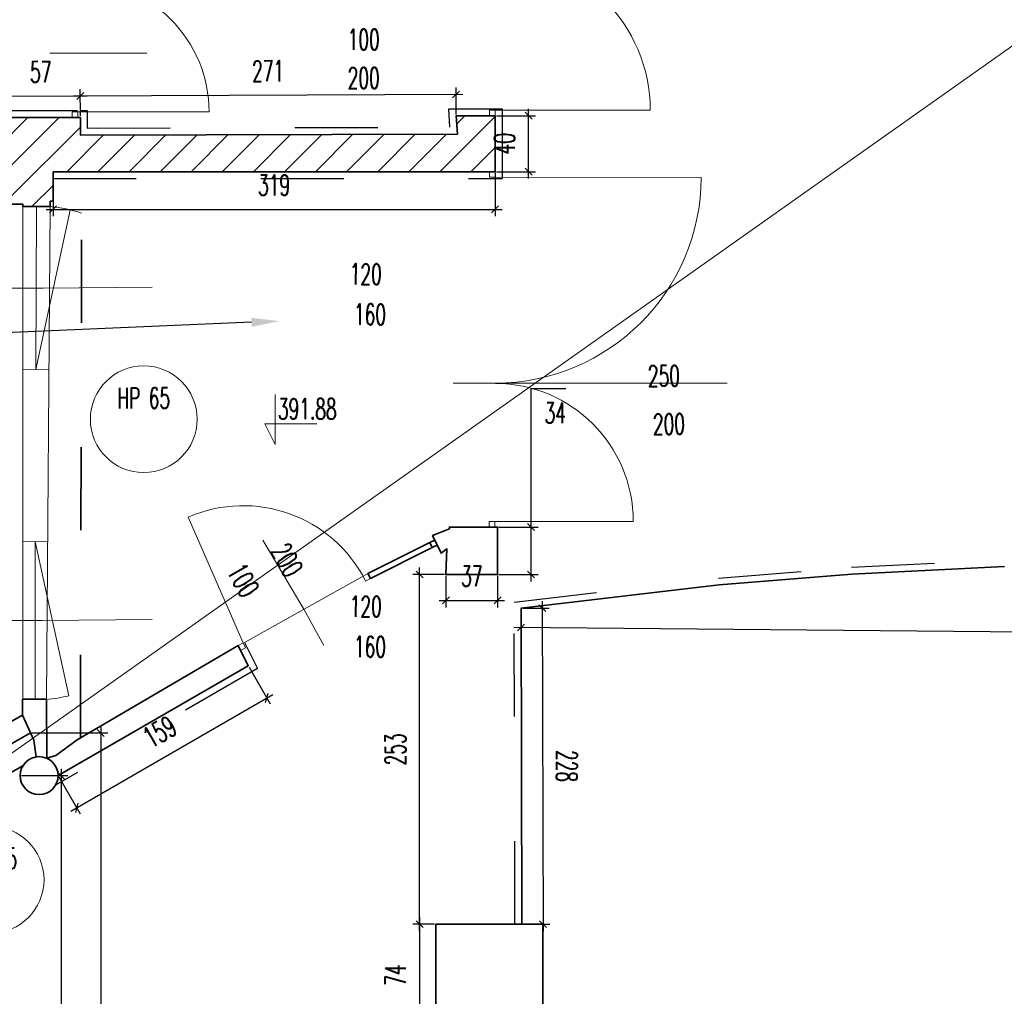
# Model space of a CAD drawing. Header units: millimetres. Extents: x 19887 to 192597, y -14203 to 39042.
# Tile 4 of 256: x 22672 to 23383, y -11133 to -10427. Entities that reach past the tile are written whole.
import ezdxf
from ezdxf import colors
from ezdxf.entities.mleader import LeaderData, LeaderLine
from ezdxf.math import Vec2, Vec3

# ---------------------------------------------------------------- set-up
doc = ezdxf.new("R2010")
doc.units = ezdxf.units.MM
doc.linetypes.add('ACAD_ISO03W100', pattern=[30, 12, -18])
doc.layers.get('Defpoints').update_dxf_attribs({"color": 4})
for name, color, linetype, lineweight in [('Basen_rzut_poziom_1_obrys', 252, 'Continuous', 35), ('Drzwi', 2, 'Continuous', 5), ('koty wysokościowe', 252, 'Continuous', 0), ('Okna', 252, 'Continuous', 5), ('Schody', 252, 'Continuous', 5), ('Tabela', 1, 'Continuous', 0)]:
    doc.layers.add(name, color=color, linetype=linetype, lineweight=lineweight)
for name, color, linetype in [('Sufit podwieszany', 252, 'Continuous'), ('Wymiarowanie', 3, 'Continuous'), ('Wypełnienie', 252, 'Continuous')]:
    doc.layers.add(name, color=color, linetype=linetype)
doc.styles.add('ROMANS', font='romans.shx', dxfattribs={"width": 0.6})
doc.styles.get("Standard").update_dxf_attribs({"font": 'arial.ttf'})
doc.dimstyles.new('000001FB70622F18', dxfattribs={"dimtxt": 20, "dimasz": 5, "dimexe": 5, "dimexo": 1, "dimgap": 20, "dimtad": 1, "dimtoh": 1, "dimdec": 0, "dimtxsty": 'Standard', "dimblk": 'OBLIQUE', "dimcen": 0, "dimdle": 5, "dimclrd": 252, "dimclre": 252, "dimclrt": 252, "dimadec": 0, "dimazin": 0, "dimtfac": 1, "dimtdec": 0, "dimtmove": 0, "dimatfit": 3, "dimldrblk": 'OBLIQUE', "dimfxl": 150, "dimfxlon": 1, "dimlwd": 25, "dimlwe": 25, "dimarcsym": 1})

# ---------------------------------------------------------------- blocks, each defined once
blk = doc.blocks.new('_Oblique')
at = {"color": 0, "linetype": 'ByBlock', "lineweight": -2}
blk.add_line((-0.5, -0.5), (0.5, 0.5), dxfattribs=at)
blk = doc.blocks.new('*D747')
at = {"layer": 'Defpoints', "color": 0}
for p in [(-190.8, -4609.81), (-190.74, -4625.19), (80.74, -4624.05)]:
    blk.add_point(p, dxfattribs=at)
at = {"layer": 'Wymiarowanie', "color": 252, "linetype": 'Continuous', "lineweight": 25}
for p, q in [((85.67, -4608.64), (-195.8, -4609.83)), ((-190.74, -4624.19), (-190.82, -4604.81)), ((80.74, -4623.05), (80.65, -4603.66))]:
    blk.add_line(p, q, dxfattribs=at)
at = {"layer": 'Wymiarowanie', "color": 252, "linetype": 'ByBlock', "lineweight": 25, "xscale": 5, "yscale": 5, "zscale": 5}
for p, rotation in [((-190.8, -4609.81), 180.2415269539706), ((80.67, -4608.66), 0.2415269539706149)]:
    blk.add_blockref('_Oblique', p, dxfattribs=dict(at, rotation=rotation))
at = {"layer": 'Wymiarowanie', "color": 252, "insert": (-55.14, -4591.73), "char_height": 15, "attachment_point": 5, "rotation": 0.24153, "style": 'ROMANS'}
blk.add_mtext('271', dxfattribs=at)
blk = doc.blocks.new('*D748')
at = {"layer": 'Defpoints', "color": 0}
for p in [(-247.81, -4610.05), (-247.75, -4625.19), (-190.74, -4625.19)]:
    blk.add_point(p, dxfattribs=at)
at = {"layer": 'Wymiarowanie', "color": 252, "linetype": 'Continuous', "lineweight": 25}
for p, q in [((-247.75, -4624.19), (-247.83, -4605.05)), ((-190.74, -4624.19), (-190.82, -4604.81)), ((-185.8, -4609.79), (-252.81, -4610.07))]:
    blk.add_line(p, q, dxfattribs=at)
at = {"layer": 'Wymiarowanie', "color": 252, "linetype": 'ByBlock', "lineweight": 25, "xscale": 5, "yscale": 5, "zscale": 5}
for p, rotation in [((-247.81, -4610.05), 180.2415269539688), ((-190.8, -4609.81), 0.2415269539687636)]:
    blk.add_blockref('_Oblique', p, dxfattribs=dict(at, rotation=rotation))
at = {"layer": 'Wymiarowanie', "color": 252, "insert": (-219.38, -4592.43), "char_height": 15, "attachment_point": 5, "rotation": 0.24153, "style": 'ROMANS'}
blk.add_mtext('57', dxfattribs=at)
blk = doc.blocks.new('*D922')
at = {"layer": 'Defpoints', "color": 0}
for p in [(127.63, -4979.87), (1257.69, -4990.1), (127.51, -4993.84)]:
    blk.add_point(p, dxfattribs=at)
at = {"layer": 'Wymiarowanie', "color": 252, "linetype": 'Continuous', "lineweight": 25}
for p, q in [((127.62, -4980.87), (127.46, -4998.84)), ((1257.68, -4991.1), (1257.51, -5009.07)), ((1262.56, -5004.11), (122.51, -4993.79))]:
    blk.add_line(p, q, dxfattribs=at)
at = {"layer": 'Wymiarowanie', "color": 252, "linetype": 'ByBlock', "lineweight": 25, "xscale": 5, "yscale": 5, "zscale": 5}
for p, rotation in [((127.51, -4993.84), 179.4812444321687), ((1257.56, -5004.07), 359.4812444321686)]:
    blk.add_blockref('_Oblique', p, dxfattribs=dict(at, rotation=rotation))
at = {"layer": 'Wymiarowanie', "color": 252, "insert": (692.69, -4981.45), "char_height": 15, "attachment_point": 5, "rotation": 359.48124, "style": 'ROMANS'}
blk.add_mtext('1130', dxfattribs=at)
blk = doc.blocks.new('*D921')
at = {"layer": 'Defpoints', "color": 0}
for p in [(127.63, -4979.87), (128.15, -5208.21), (143.45, -5208.18)]:
    blk.add_point(p, dxfattribs=at)
at = {"layer": 'Wymiarowanie', "color": 252, "linetype": 'Continuous', "lineweight": 25}
for p, q in [((142.93, -4974.83), (143.46, -5213.18)), ((128.63, -4979.87), (147.94, -4979.82)), ((129.15, -5208.21), (148.45, -5208.16))]:
    blk.add_line(p, q, dxfattribs=at)
at = {"layer": 'Wymiarowanie', "color": 252, "linetype": 'ByBlock', "lineweight": 25, "xscale": 5, "yscale": 5, "zscale": 5}
for p, rotation in [((142.94, -4979.83), 90.12913393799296), ((143.45, -5208.18), 270.1291339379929)]:
    blk.add_blockref('_Oblique', p, dxfattribs=dict(at, rotation=rotation))
at = {"layer": 'Wymiarowanie', "color": 252, "insert": (160.7, -5093.97), "char_height": 15, "attachment_point": 5, "rotation": 270.12913, "style": 'ROMANS'}
blk.add_mtext('228', dxfattribs=at)
blk = doc.blocks.new('*D918')
at = {"layer": 'Defpoints', "color": 0}
for p in [(65.99, -5208.21), (54.33, -5281.76), (65.99, -5281.76)]:
    blk.add_point(p, dxfattribs=at)
at = {"layer": 'Wymiarowanie', "color": 252, "linetype": 'Continuous', "lineweight": 25}
for p, q in [((54.33, -5203.21), (54.33, -5286.76)), ((64.99, -5208.21), (49.33, -5208.21)), ((64.99, -5281.76), (49.33, -5281.76))]:
    blk.add_line(p, q, dxfattribs=at)
at = {"layer": 'Wymiarowanie', "color": 252, "linetype": 'ByBlock', "lineweight": 25, "xscale": 5, "yscale": 5, "zscale": 5}
for p, rotation in [((54.33, -5208.21), 90), ((54.33, -5281.76), 270)]:
    blk.add_blockref('_Oblique', p, dxfattribs=dict(at, rotation=rotation))
at = {"layer": 'Wymiarowanie', "color": 252, "insert": (36.83, -5244.99), "char_height": 15, "attachment_point": 5, "rotation": 90, "style": 'ROMANS'}
blk.add_mtext('74', dxfattribs=at)
blk = doc.blocks.new('*D936')
at = {"layer": 'Defpoints', "color": 0}
for p in [(-210.46, -4664.44), (108.86, -4664.44), (108.86, -4691.71)]:
    blk.add_point(p, dxfattribs=at)
at = {"layer": 'Wymiarowanie', "color": 252, "linetype": 'Continuous', "lineweight": 25}
for p, q in [((-210.46, -4665.44), (-210.46, -4696.71)), ((108.86, -4665.44), (108.86, -4696.71)), ((-215.46, -4691.71), (113.86, -4691.71))]:
    blk.add_line(p, q, dxfattribs=at)
at = {"layer": 'Wymiarowanie', "color": 252, "linetype": 'ByBlock', "lineweight": 25, "xscale": 5, "yscale": 5, "zscale": 5, "rotation": 180}
blk.add_blockref('_Oblique', (-210.46, -4691.71), dxfattribs=at)
at = {"layer": 'Wymiarowanie', "color": 252, "linetype": 'ByBlock', "lineweight": 25, "xscale": 5, "yscale": 5, "zscale": 5}
blk.add_blockref('_Oblique', (108.86, -4691.71), dxfattribs=at)
at = {"layer": 'Wymiarowanie', "color": 252, "insert": (-50.8, -4674.21), "char_height": 15, "attachment_point": 5, "style": 'ROMANS'}
blk.add_mtext('319', dxfattribs=at)
blk = doc.blocks.new('*D938')
at = {"layer": 'Defpoints', "color": 0}
for p in [(108.86, -4624.05), (133.09, -4624.05), (108.86, -4664.44)]:
    blk.add_point(p, dxfattribs=at)
at = {"layer": 'Wymiarowanie', "color": 252, "linetype": 'Continuous', "lineweight": 25}
for p, q in [((133.09, -4669.44), (133.09, -4619.05)), ((109.86, -4624.05), (138.09, -4624.05)), ((109.86, -4664.44), (138.09, -4664.44))]:
    blk.add_line(p, q, dxfattribs=at)
at = {"layer": 'Wymiarowanie', "color": 252, "linetype": 'ByBlock', "lineweight": 25, "xscale": 5, "yscale": 5, "zscale": 5}
for p, rotation in [((133.09, -4624.05), 90.00000000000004), ((133.09, -4664.44), 270.0000000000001)]:
    blk.add_blockref('_Oblique', p, dxfattribs=dict(at, rotation=rotation))
at = {"layer": 'Wymiarowanie', "color": 252, "insert": (115.59, -4644.24), "char_height": 15, "attachment_point": 5, "rotation": 90, "style": 'ROMANS'}
blk.add_mtext('40', dxfattribs=at)
blk = doc.blocks.new('*D948')
at = {"layer": 'Defpoints', "color": 0}
for p in [(-226.68, -5070.01), (-211.33, -6055.06), (-176, -6055.06)]:
    blk.add_point(p, dxfattribs=at)
at = {"layer": 'Wymiarowanie', "color": 252, "linetype": 'Continuous', "lineweight": 25}
for p, q in [((-225.68, -5070.01), (-171, -5070.01)), ((-176, -5065.01), (-176, -6060.06)), ((-210.33, -6055.06), (-171, -6055.06))]:
    blk.add_line(p, q, dxfattribs=at)
at = {"layer": 'Wymiarowanie', "color": 252, "linetype": 'ByBlock', "lineweight": 25, "xscale": 5, "yscale": 5, "zscale": 5}
for p, rotation in [((-176, -5070.01), 90.00000000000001), ((-176, -6055.06), 270)]:
    blk.add_blockref('_Oblique', p, dxfattribs=dict(at, rotation=rotation))
at = {"layer": 'Wymiarowanie', "color": 252, "insert": (-158.5, -5562.53), "char_height": 15, "attachment_point": 5, "rotation": 270, "style": 'ROMANS'}
blk.add_mtext('985', dxfattribs=at)
blk = doc.blocks.new('*D950')
at = {"layer": 'Defpoints', "color": 0}
for p in [(-234.26, -5100.89), (-212.26, -6002.64), (-204.69, -6002.64)]:
    blk.add_point(p, dxfattribs=at)
at = {"layer": 'Wymiarowanie', "color": 252, "linetype": 'Continuous', "lineweight": 25}
for p, q in [((-204.69, -5095.89), (-204.69, -6007.64)), ((-233.26, -5100.89), (-199.69, -5100.89)), ((-211.26, -6002.64), (-199.69, -6002.64))]:
    blk.add_line(p, q, dxfattribs=at)
at = {"layer": 'Wymiarowanie', "color": 252, "linetype": 'ByBlock', "lineweight": 25, "xscale": 5, "yscale": 5, "zscale": 5}
for p, rotation in [((-204.69, -5100.89), 90.00000000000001), ((-204.69, -6002.64), 270)]:
    blk.add_blockref('_Oblique', p, dxfattribs=dict(at, rotation=rotation))
at = {"layer": 'Wymiarowanie', "color": 252, "insert": (-187.19, -5551.76), "char_height": 15, "attachment_point": 5, "rotation": 270, "style": 'ROMANS'}
blk.add_mtext('902', dxfattribs=at)
blk = doc.blocks.new('*D953')
at = {"layer": 'Defpoints', "color": 0}
for p in [(54.33, -4955.54), (73.39, -4955.54), (65.99, -5208.21)]:
    blk.add_point(p, dxfattribs=at)
at = {"layer": 'Wymiarowanie', "color": 252, "linetype": 'Continuous', "lineweight": 25}
for p, q in [((72.39, -4955.54), (49.33, -4955.54)), ((54.33, -5213.21), (54.33, -4950.54)), ((64.99, -5208.21), (49.33, -5208.21))]:
    blk.add_line(p, q, dxfattribs=at)
at = {"layer": 'Wymiarowanie', "color": 252, "linetype": 'ByBlock', "lineweight": 25, "xscale": 5, "yscale": 5, "zscale": 5}
for p, rotation in [((54.33, -4955.54), 90.00000000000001), ((54.33, -5208.21), 270)]:
    blk.add_blockref('_Oblique', p, dxfattribs=dict(at, rotation=rotation))
at = {"layer": 'Wymiarowanie', "color": 252, "insert": (36.83, -5081.88), "char_height": 15, "attachment_point": 5, "rotation": 90, "style": 'ROMANS'}
blk.add_mtext('253', dxfattribs=at)
blk = doc.blocks.new('*D949')
at = {"layer": 'Defpoints', "color": 0}
for p in [(73.39, -4955.54), (110.66, -4955.54), (110.66, -4974.28)]:
    blk.add_point(p, dxfattribs=at)
at = {"layer": 'Wymiarowanie', "color": 252, "linetype": 'Continuous', "lineweight": 25}
for p, q in [((73.39, -4956.54), (73.39, -4979.28)), ((110.66, -4956.54), (110.66, -4979.28)), ((68.39, -4974.28), (115.66, -4974.28))]:
    blk.add_line(p, q, dxfattribs=at)
at = {"layer": 'Wymiarowanie', "color": 252, "linetype": 'ByBlock', "lineweight": 25, "xscale": 5, "yscale": 5, "zscale": 5, "rotation": 180}
blk.add_blockref('_Oblique', (73.39, -4974.28), dxfattribs=at)
at = {"layer": 'Wymiarowanie', "color": 252, "linetype": 'ByBlock', "lineweight": 25, "xscale": 5, "yscale": 5, "zscale": 5}
blk.add_blockref('_Oblique', (110.66, -4974.28), dxfattribs=at)
at = {"layer": 'Wymiarowanie', "color": 252, "insert": (92.02, -4956.78), "char_height": 15, "attachment_point": 5, "style": 'ROMANS'}
blk.add_mtext('37', dxfattribs=at)
blk = doc.blocks.new('*D951')
at = {"layer": 'Defpoints', "color": 0}
for p in [(110.66, -4921.24), (134.86, -4921.24), (110.66, -4955.54)]:
    blk.add_point(p, dxfattribs=at)
at = {"layer": 'Wymiarowanie', "color": 252, "linetype": 'Continuous', "lineweight": 25}
for p, q in [((134.86, -4921.24), (134.86, -4821.24)), ((134.86, -4821.24), (159.86, -4821.24)), ((111.66, -4921.24), (139.86, -4921.24)), ((134.86, -4960.54), (134.86, -4916.24)), ((111.66, -4955.54), (139.86, -4955.54))]:
    blk.add_line(p, q, dxfattribs=at)
at = {"layer": 'Wymiarowanie', "color": 252, "linetype": 'ByBlock', "lineweight": 25, "xscale": 5, "yscale": 5, "zscale": 5}
for p, rotation in [((134.86, -4921.24), 90), ((134.86, -4955.54), 270)]:
    blk.add_blockref('_Oblique', p, dxfattribs=dict(at, rotation=rotation))
at = {"layer": 'Wymiarowanie', "color": 252, "insert": (152.36, -4838.74), "char_height": 15, "attachment_point": 5, "style": 'ROMANS'}
blk.add_mtext('34', dxfattribs=at)
blk = doc.blocks.new('*D954')
at = {"layer": 'Defpoints', "color": 0}
for p in [(-69.41, -5021.52), (-56.01, -5044.73), (-206.78, -5100.89)]:
    blk.add_point(p, dxfattribs=at)
at = {"layer": 'Wymiarowanie', "color": 252, "linetype": 'Continuous', "lineweight": 25}
for p, q in [((-68.91, -5022.39), (-53.51, -5049.06)), ((-197.71, -5126.59), (-51.68, -5042.23)), ((-206.28, -5101.75), (-190.88, -5128.42))]:
    blk.add_line(p, q, dxfattribs=at)
at = {"layer": 'Wymiarowanie', "color": 252, "linetype": 'ByBlock', "lineweight": 25, "xscale": 5, "yscale": 5, "zscale": 5}
for p, rotation in [((-56.01, -5044.73), 30.01630790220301), ((-193.38, -5124.09), 210.016307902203)]:
    blk.add_blockref('_Oblique', p, dxfattribs=dict(at, rotation=rotation))
at = {"layer": 'Wymiarowanie', "color": 252, "insert": (-133.45, -5069.26), "char_height": 15, "attachment_point": 5, "rotation": 30.01631, "style": 'ROMANS'}
blk.add_mtext('159', dxfattribs=at)
blk = doc.blocks.new('G$CF5E15B28')
at = {"layer": 'Wypełnienie'}
h = blk.add_hatch(dxfattribs=at)
h.set_pattern_fill('ANSI31', color=253, scale=5, angle=90)
h.set_pattern_definition([(45, (3252.028, -2175.285), (-11.22532, 11.22532), [])])
h.paths.add_polyline_path([(1315.61, -6425.8), (1315.61, -6421.33), (83.68, -6430.3), (-170.6, -6431.05), (-170.6, -6417.37), (-209.7, -6417.98), (-209.7, -6396.43), (-210.81, -6396.43), (-210.81, -6391.97), (-220.55, -6391.97), (-220.55, -6393.68), (-226.31, -6393.68), (-226.31, -6416.99), (-554.49, -6419.4), (-565.61, -6419.54), (-574.8, -6475.52), (-569.13, -6475.52), (-563.14, -6462.52), (-558.14, -6475.52), (-553.14, -6488.51), (-548.14, -6475.52), (-543.14, -6475.52), (-219.87, -6473.54), (-219.79, -6505.61), (-214.07, -6505.61), (-208.08, -6492.61), (-203.08, -6505.61), (-198.08, -6518.6), (-193.08, -6505.61), (-185.58, -6505.24), (-185.71, -6473.17), (292.77, -6469.23), (292.97, -6507.27), (295.75, -6507.27), (298.68, -6500.9), (301.13, -6507.27), (303.58, -6513.64), (306.03, -6507.27), (309.19, -6507.12), (309.19, -6469.09), (787.29, -6462.73), (787.32, -6507.27), (789.2, -6507.27), (792.13, -6500.9), (794.58, -6507.27), (797.03, -6513.64), (799.48, -6507.27), (802.63, -6507.12), (802.63, -6461.85), (1315.61, -6459.93)])
h.paths.add_polyline_path([(1592.04, -6423.64), (1496.28, -6423.64), (1496.28, -6444.27), (1483.85, -6444.27), (1483.85, -6455.99), (1438.32, -6455.99), (1438.32, -6451.34), (1392.82, -6451.34), (1392.82, -6445.19), (1383, -6445.19), (1383, -6425.8), (1315.61, -6425.8), (1315.61, -6459.93), (1348.87, -6459.93), (1348.87, -6479.32), (1358.69, -6479.32), (1358.69, -6485.47), (1404.19, -6485.47), (1404.19, -6490.11), (1510.18, -6490.11), (1510.12, -6525.49), (1515.76, -6525.49), (1521.75, -6512.49), (1526.75, -6525.49), (1531.75, -6538.49), (1536.75, -6525.49), (1544.25, -6525.12), (1544.34, -6472.97), (1561.79, -6472.97), (1561.79, -6455.86), (1592.04, -6457.02)])
h.paths.add_polyline_path([(-724.63, -5973.95), (-634.7, -5772.55), (-642.48, -5762.27), (-646.61, -5753.38), (-748.54, -5969.9), (-748.54, -6044.91), (-753.69, -6157.04), (-765.1, -6421.35), (-745.43, -6421.73)])
h.paths.add_polyline_path([(108.86, -4624.05), (80.74, -4624.05), (81.58, -4637.27), (-190.74, -4637.95), (-190.74, -4625.19), (-247.75, -4625.19), (-247.75, -4632.68), (-384.57, -4630.42), (-381.77, -4456.72), (-409.26, -4456.65), (-408.3, -4356.04), (-380.31, -4356.43), (-374.81, -3965.97), (-403.35, -3965.97), (-401.96, -3864.71), (-374.26, -3865.44), (-368.05, -3433.39), (-397.76, -3433.7), (-397.26, -3383.18), (-413.26, -3383.02), (-413.91, -3449.87), (-384.28, -3449.56), (-390.03, -3849.02), (-417.74, -3848.29), (-419.57, -3981.97), (-391.04, -3981.97), (-396.08, -4340.21), (-424.14, -4339.81), (-425.41, -4472.61), (-398.03, -4472.68), (-400.24, -4658.23), (-400.36, -4668.2), (-400.43, -4674.23), (-240.46, -4673.13), (-240.46, -4687.83), (-232.37, -4687.83), (-232.37, -4689.7), (-212.44, -4689.7), (-212.44, -4685.83), (-210.46, -4685.83), (-210.46, -4664.44), (108.86, -4664.44)])
at = {"layer": 'Basen_rzut_poziom_1_obrys', "color": 253}
for p, q in [((-351.68, -5123.66, 0), (-232.49, -5057.07, 0)), ((-344.39, -5137.03, 0), (-226.68, -5070.01, 0))]:
    blk.add_line(p, q, dxfattribs=at)
at = {"layer": 'Basen_rzut_poziom_1_obrys', "color": 253, "elevation": 0}
for points in [[(-384.57, -4630.42), (-247.75, -4632.68), (-247.75, -4625.19), (-190.74, -4625.19), (-190.74, -4637.95), (81.58, -4637.27), (80.74, -4624.05), (108.86, -4624.05)], [(108.86, -4624.05), (108.86, -4664.44), (108.86, -4664.44)], [(-212.44, -4689.7), (-212.44, -4685.83), (-210.46, -4685.83), (-210.46, -4664.44)], [(-210.46, -4664.44), (108.86, -4664.44)], [(-212.44, -4689.7), (-232.37, -4689.7), (-232.37, -4687.83), (-240.46, -4687.83), (-240.46, -4687.83)], [(-222.41, -4689.7), (-212.44, -4689.7)], [(75.83, -4922.52), (75.83, -4921.24), (110.66, -4921.24), (110.66, -4955.54), (75.83, -4955.54)], [(75.83, -4922.52), (63.66, -4927.46), (69.97, -4940.16), (73.99, -4936.91), (73.39, -4955.54), (75.83, -4955.54)], [(17.04, -4954.89), (61.71, -4932.53)], [(18.82, -4958.48), (63.49, -4936.11)], [(128.15, -5208.21), (127.63, -4979.87), (270.69, -4963.11), (366.65, -4955.31), (476.9, -4949.82)], [(17.04, -4954.89), (18.82, -4958.48)], [(-76.73, -5006.78), (-69.41, -5021.52), (-206.78, -5100.89)], [(-76.73, -5006.78), (-192.97, -5074.91)], [(-76.73, -5006.78), (-74.95, -5010.36)], [(-192.97, -5074.91), (-208.38, -5086.42), (-214.88, -5088.36), (-215.27, -5045.74), (-223.88, -5045.74), (-232.49, -5045.74), (-232.49, -5057.07), (-232.49, -5057.07)], [(-232.49, -5057.07), (-224.32, -5075.27), (-222.54, -5087.3)]]:
    blk.add_lwpolyline(points, dxfattribs=at)
at = {"layer": 'Basen_rzut_poziom_1_obrys', "color": 253, "linetype": 'ACAD_ISO03W100', "ltscale": 5, "elevation": 0}
for points in [[(-190.75, -5073.61), (-189.73, -4664.44)], [(-232.29, -5093.8), (-330.93, -5149.47)]]:
    blk.add_lwpolyline(points, dxfattribs=at)
at = {"layer": 'Basen_rzut_poziom_1_obrys', "color": 253, "elevation": 0}
for points in [[(65.3, -4930.75), (67.08, -4934.33), (63.49, -4936.11), (61.71, -4932.53)], [(65.99, -5208.21), (143.45, -5208.21), (143.45, -5281.76), (65.99, -5281.76)]]:
    blk.add_lwpolyline(points, close=True, dxfattribs=at)
at = {"layer": 'Basen_rzut_poziom_1_obrys', "color": 253}
blk.add_circle((-220.52, -5100.89, 0), 13.74, dxfattribs=at)
at = {"layer": 'Drzwi', "color": 253, "elevation": 0}
for points in [[(-212.72, -4578.72), (-142.72, -4578.72)], [(-192.57, -4621.19), (-97.77, -4621.19)], [(220.9, -4620.05), (108.86, -4620.05)], [(257.66, -4668.64), (108.86, -4668.44), (108.86, -4668.44)], [(108.66, -4817.24), (78.66, -4817.24)], [(78.66, -4817.24), (276.53, -4817.24)], [(108.66, -4817.24), (158.66, -4817.24)], [(-73.15, -5005), (-112.89, -4914.14)], [(108.66, -4917.24), (208.66, -4917.24)], [(-29.4, -4980.62), (-59.04, -4930.67)], [(-72.26, -5004.56), (13.46, -4956.67)], [(-29.4, -4980.62), (-14.77, -5006.81)]]:
    blk.add_lwpolyline(points, dxfattribs=at)
for points in [[(-192.57, -4621.19), (-196.57, -4621.19), (-196.57, -4625.19), (-192.57, -4625.19)], [(108.86, -4624.05), (104.86, -4624.05), (104.86, -4620.05), (108.86, -4620.05)], [(108.86, -4668.44), (104.86, -4668.44), (104.86, -4664.44), (108.86, -4664.44)], [(108.66, -4921.24), (104.66, -4921.24), (104.66, -4917.24), (108.66, -4917.24)], [(17.04, -4954.89), (18.82, -4958.48), (15.23, -4960.25), (13.46, -4956.67)], [(-73.15, -5005), (-71.37, -5008.58), (-74.95, -5010.36), (-76.73, -5006.78)]]:
    blk.add_lwpolyline(points, close=True, dxfattribs=at)
at = {"layer": 'Drzwi', "color": 253}
for centre, radius, start, end in [((108.86, -4620.05, 0), 112.05, 0.00022, 90.00013), ((-192.57, -4621.19, 0), 94.79, 0, 90.00003), ((108.86, -4668.44, 0), 148.8, 270.07762, 359.92238), ((108.86, -4917.24, 0), 99.8, 0, 89.88426), ((-73.15, -5005, 0), 99.18, 26.85219, 113.62555)]:
    blk.add_arc(centre, radius, start, end, dxfattribs=at)
at = {"layer": 'koty wysokościowe', "color": 253, "elevation": 0}
for points in [[(-49.92, -4825.47), (-49.92, -4861.7)], [(-57.42, -4846.7), (-49.92, -4846.7)], [(-49.92, -4861.7), (-57.42, -4846.7)], [(-49.92, -4846.7), (-19.92, -4846.7)]]:
    blk.add_lwpolyline(points, dxfattribs=at)
at = {"layer": 'Okna', "color": 253, "elevation": 0}
for points in [[(-232.37, -4689.7), (-232.37, -5045.74)], [(-222.41, -4689.7), (-222.87, -4807.45)], [(-222.87, -4807.45), (-197.98, -4692.36)], [(-215.27, -5045.74), (-212.44, -4689.7)], [(-217.64, -4748.57), (-247.64, -4748.57)], [(-218.37, -4748.61), (-138.93, -4747.88)], [(-217.64, -4748.57), (-138.93, -4747.88)], [(-232.37, -4807.37), (-213.38, -4807.52)], [(-232.37, -4931.73), (-214.36, -4931.87)], [(-223.37, -4931.8), (-223.37, -5045.74)], [(-198.95, -5043.1), (-223.37, -4931.8)], [(-218.37, -4988.77), (-248.37, -4988.77)], [(-218.37, -4988.77), (-138.93, -4988.05)]]:
    blk.add_lwpolyline(points, dxfattribs=at)
at = {"layer": 'Okna', "color": 253}
for centre in [(-144.92, -4843.33, 0), (-255.55, -5176.13, 0)]:
    blk.add_circle(centre, 38.57, dxfattribs=at)
for centre, radius, start, end in [((-220.58, -4785.03, 0), 95.68, 71.2354, 85.12212), ((-221.9, -4953.26, 0), 92.72, 274.09978, 284.32938)]:
    blk.add_arc(centre, radius, start, end, dxfattribs=at)
at = {"layer": 'Sufit podwieszany', "color": 253, "linetype": 'ACAD_ISO03W100', "ltscale": 5, "elevation": 0}
for points in [[(-379.49, -4625.5), (-252.75, -4627.59), (-252.75, -4620.19), (-190.83, -4620.19)], [(-190.83, -4620.19), (-185.74, -4620.19), (-185.74, -4632.94), (76.25, -4632.28), (75.41, -4619.05), (113.86, -4619.05)], [(113.86, -4619.05), (113.86, -4669.44)], [(-210.46, -4669.44), (113.86, -4669.44)], [(123.15, -5208.22), (122.62, -4975.42), (270.2, -4958.13), (366.32, -4950.32), (476.65, -4944.82)], [(-72.25, -5004.56), (-62.85, -5023.51), (-208.6, -5107.71)]]:
    blk.add_lwpolyline(points, dxfattribs=at)
at = {"layer": 'Drzwi', "color": 253, "char_height": 15, "width": 190.2964, "attachment_point": 3, "style": 'ROMANS'}
for s, insert in [('100', (25.54, -4561.43, 0)), ('200', (25.54, -4589.28, 0))]:
    blk.add_mtext(s, dxfattribs=dict(at, insert=insert))
at = {"layer": 'Drzwi', "color": 253, "char_height": 15, "width": 190.2964, "attachment_point": 7, "style": 'ROMANS'}
for s, insert, rotation in [('250', (219.31, -4819.65, 0), 0.69846), ('200', (222.95, -4854.46, 0), 0.69846), ('200', (-53.75, -4938.69, 0), 299.79958), ('100', (-85.32, -4953.3, 0), 299.79958)]:
    blk.add_mtext(s, dxfattribs=dict(at, insert=insert, rotation=rotation))
at = {"layer": 'koty wysokościowe', "color": 253, "insert": (-48.03, -4828.37, 0), "char_height": 15, "width": 21553.2844, "attachment_point": 1, "style": 'ROMANS'}
blk.add_mtext('391.88', dxfattribs=at)
at = {"layer": 'Okna', "color": 253, "char_height": 15, "width": 190.2964, "attachment_point": 3, "rotation": 359.61449, "style": 'ROMANS'}
for s, insert in [('120', (27.04, -4731.04, 0)), ('160', (30.13, -4760.13, 0)), ('120', (27.04, -4971.2, 0)), ('160', (30.13, -5000.3, 0))]:
    blk.add_mtext(s, dxfattribs=dict(at, insert=insert))
at = {"layer": 'Okna', "color": 253, "char_height": 15, "width": 157.2908, "attachment_point": 1, "style": 'ROMANS'}
for s, insert in [('HP 65', (-164.07, -4820.53, 0)), ('HP 95', (-274.69, -5153.34, 0))]:
    blk.add_mtext(s, dxfattribs=dict(at, insert=insert))
at = {"layer": 'Wymiarowanie', "color": 253}
for base, p1, p2, angle, override, picture, middle in [((-247.81, -4610.05, 0), (-190.74, -4625.19, 0), (-247.75, -4625.19, 0), 0.24153, {"dimtxt": 15, "dimgap": 10, "dimtxsty": 'ROMANS', "dimtmove": 1}, '*D748', (-219.38, -4592.43, 0)), ((133.09, -4624.05, 0), (108.86, -4664.44, 0), (108.86, -4624.05, 0), 90, {"dimtxt": 15, "dimgap": 10, "dimtxsty": 'ROMANS'}, '*D938', (115.59, -4644.24, 0)), ((108.86, -4691.71, 0), (-210.46, -4664.44, 0), (108.86, -4664.44, 0), 0, {"dimtxt": 15, "dimgap": 10, "dimtxsty": 'ROMANS'}, '*D936', (-50.8, -4674.21, 0)), ((110.66, -4974.28, 0), (73.39, -4955.54, 0), (110.66, -4955.54, 0), 0, {"dimtxt": 15, "dimgap": 10, "dimtxsty": 'ROMANS'}, '*D949', (92.02, -4956.78, 0)), ((54.33, -4955.54, 0), (65.99, -5208.21, 0), (73.39, -4955.54, 0), 90, {"dimtxt": 15, "dimgap": 10, "dimtxsty": 'ROMANS'}, '*D953', (36.83, -5081.88, 0)), ((-176, -6055.06, 0), (-226.68, -5070.01, 0), (-211.33, -6055.06, 0), 90, {"dimtxt": 15, "dimgap": 10, "dimtad": 2, "dimtxsty": 'ROMANS'}, '*D948', (-158.5, -5562.53, 0)), ((-204.69, -6002.64, 0), (-234.26, -5100.89, 0), (-212.26, -6002.64, 0), 90, {"dimtxt": 15, "dimgap": 10, "dimtad": 2, "dimtxsty": 'ROMANS'}, '*D950', (-187.19, -5551.76, 0))]:
    dim = blk.add_linear_dim(base=base, p1=p1, p2=p2, angle=angle, dimstyle='000001FB70622F18', override=override, dxfattribs=at)
    dim.commit()
    dim.dimension.update_dxf_attribs({"geometry": picture, "text_midpoint": middle})
for p1, p2, distance, picture, middle in [((80.74, -4624.05, 0), (-190.74, -4625.19, 0), -15.39, '*D747', (-55.14, -4591.73, 0)), ((1257.69, -4990.1, 0), (127.63, -4979.87, 0), 13.97, '*D922', (692.69, -4981.45, 0)), ((127.63, -4979.87, 0), (128.15, -5208.21, 0), 15.3, '*D921', (160.7, -5093.97, 0)), ((-206.78, -5100.89, 0), (-69.41, -5021.52, 0), -26.8, '*D954', (-133.45, -5069.26, 0)), ((65.99, -5208.21, 0), (65.99, -5281.76, 0), -11.66, '*D918', (36.83, -5244.99, 0))]:
    dim = blk.add_aligned_dim(p1=p1, p2=p2, distance=distance, dimstyle='000001FB70622F18', override={"dimtxt": 15, "dimgap": 10, "dimtxsty": 'ROMANS'}, dxfattribs=at)
    dim.commit()
    dim.dimension.update_dxf_attribs({"geometry": picture, "text_midpoint": middle})
dim = blk.add_linear_dim(base=(134.86, -4921.24, 0), p1=(110.66, -4955.54, 0), p2=(110.66, -4921.24, 0), angle=90, dimstyle='000001FB70622F18', override={"dimtxt": 15, "dimgap": 10, "dimtad": 2, "dimtxsty": 'ROMANS'}, dxfattribs=at)
dim.commit()
dim.dimension.update_dxf_attribs({"geometry": '*D951', "text_midpoint": (152.36, -4821.24, 0), "dimtype": 160})
at = {"layer": 'Schody', "color": 253}
ml = blk.add_multileader_mtext('Standard', dxfattribs=at)
ml.set_content('', color=253)
ml.set_leader_properties()
ml.build(insert=Vec2(0, 0))
ml.multileader.update_dxf_attribs({"text_top_attachment_type": 0, "text_bottom_attachment_type": 0, "dogleg_length": 0.8, "arrow_head_size": 20})
ctx = ml.context
ctx.base_point, ctx.char_height, ctx.arrow_head_size, ctx.landing_gap_size, ctx.plane_origin, ctx.plane_x_axis, ctx.plane_y_axis = Vec3(-410.59, -4787.86, 0), 0.4, 20, 0.2, Vec3(387.67, -5046.76, 0), Vec3(1, 0, 0), Vec3(0, 1, 0)
ctx.text_align_type, ctx.attachment_type = 2, 2
notes = []
notes.append((ctx, [(0, (1, 1, 0), (-409.39, -4787.86, 0), (-1, 0, 0), 0.8, [(0, [(-47.05, -4772.46, 0)], 256, [])])]))
ctx.mtext.insert, ctx.mtext.text_direction, ctx.mtext.alignment, ctx.mtext.flow_direction = Vec3(-410.39, -4787.86, 0), Vec3(1, 0, 0), 3, 5
for ctx, leaders in notes:
    for number, flags, end, landing, length, lines in leaders:
        leader = LeaderData()
        leader.index, (leader.has_last_leader_line, leader.has_dogleg_vector, leader.attachment_direction) = number, flags
        leader.last_leader_point, leader.dogleg_vector, leader.dogleg_length = Vec3(end), Vec3(landing), length
        for number, points, colour, breaks in lines:
            line = LeaderLine()
            line.index, line.vertices, line.color, line.breaks = number, Vec3.list(points), colors.encode_raw_color(colour), breaks
            leader.lines.append(line)
        ctx.leaders.append(leader)

msp = doc.modelspace()

# ---------------------------------------------------------------- linework, layer by layer
at = {"layer": 'Tabela'}
msp.add_lwpolyline([(19886.64, -12923.09), (30386.64, -5498.09)], dxfattribs=at)

# ---------------------------------------------------------------- block references
msp.add_blockref('G$CF5E15B28', (22906.81, -5872.86, 0))

doc.saveas('drawing.dxf')
